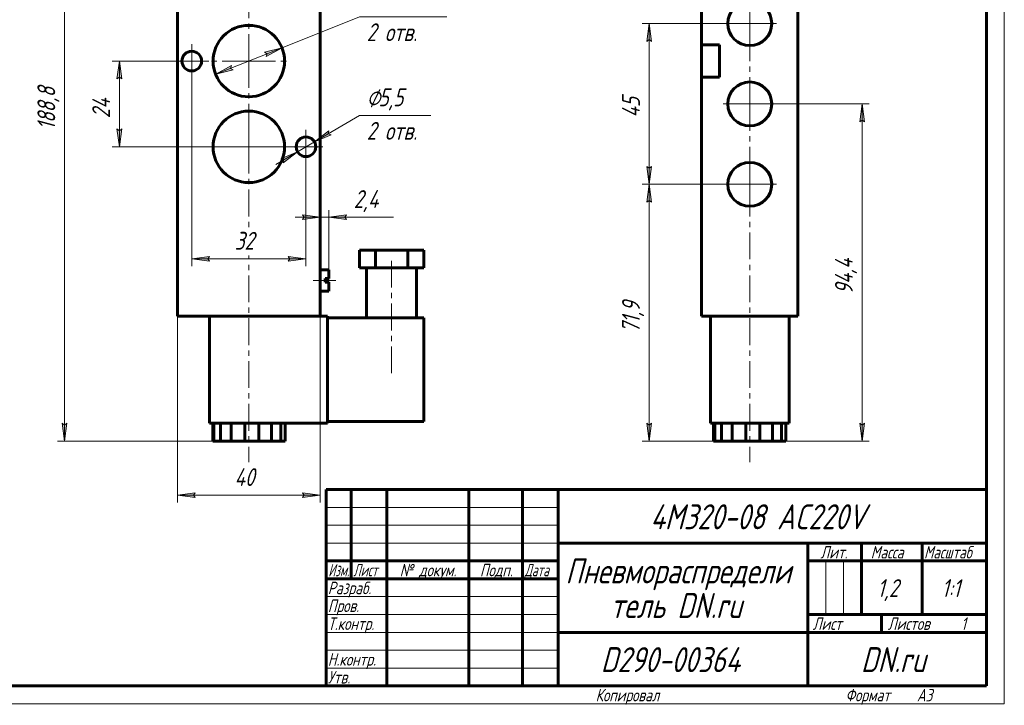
# Model space of a CAD drawing. Header units: millimetres. Extents: x 0 to 420, y 0 to 297.
# Tile 2 of 3: x 144 to 420, y 0 to 192. Entities that reach past the tile are written whole.
import ezdxf

# ---------------------------------------------------------------- set-up
doc = ezdxf.new("R2010")
doc.units = ezdxf.units.MM
for name, pattern in [('K5LT_AXLED', [12, 7.5, -1.5, 1.5, -1.5]), ('K5LT_BASIC', [0]), ('K5LT_THIN', [0])]:
    doc.linetypes.add(name, pattern=pattern)
doc.layers.add('Системный слой', color=7, linetype='Continuous')
doc.layers.add('Системный слой (1)', color=7, linetype='Continuous', true_color=0x6c6c6c)
doc.styles.add('KDIMTEXTSTYLE', font='txt', dxfattribs={"width": 0.96, "oblique": 15, "height": 5})
doc.styles.add('KTEXTSTYLE', font='txt', dxfattribs={"width": 0.96, "height": 5})
doc.dimstyles.new('KDIMSTYLE (1.00)', dxfattribs={"dimtxt": 5, "dimasz": 1, "dimexe": 2, "dimexo": 0, "dimgap": 1, "dimtad": 1, "dimtxsty": 'KDIMTEXTSTYLE', "dimsah": 1, "dimcen": 0, "dimdle": 1, "dimadec": 0, "dimazin": 0, "dimtfac": 0.667, "dimtmove": 0, "dimatfit": 3, "dimfxl": 1, "dimtvp": 1, "dimtolj": 1, "dimtzin": 0, "dimarcsym": 0})

# ---------------------------------------------------------------- blocks, each defined once
blk = doc.blocks.new('U0')
at = {"layer": 'Системный слой (1)', "color": 30, "linetype": 'K5LT_AXLED', "lineweight": 18, "true_color": 0xff8000}
for q in [(348.7, 153.58), (340.55, 145.43), (356.85, 145.43), (348.7, 137.28)]:
    blk.add_line((348.7, 145.43), q, dxfattribs=at)
blk = doc.blocks.new('U1')
at = {"layer": 'Системный слой (1)', "color": 30, "linetype": 'K5LT_AXLED', "lineweight": 18, "true_color": 0xff8000}
for q in [(348.7, 268.26), (340.55, 167.93), (356.85, 167.93), (348.7, 67.63)]:
    blk.add_line((348.7, 167.93), q, dxfattribs=at)
blk = doc.blocks.new('U2')
at = {"layer": 'Системный слой (1)', "color": 30, "linetype": 'K5LT_AXLED', "lineweight": 18, "true_color": 0xff8000}
for q in [(348.7, 198.58), (340.55, 190.43), (356.85, 190.43), (348.7, 182.28)]:
    blk.add_line((348.7, 190.43), q, dxfattribs=at)
blk = doc.blocks.new('D0')
at = {"layer": 'Системный слой (1)'}
for points in [[(321.16, 140.43), (320.51, 145.43), (319.85, 140.43), (320.51, 140.93)], [(320.51, 73.53), (321.16, 78.53), (320.51, 78.03), (319.85, 78.53)]]:
    blk.add_hatch(color=7, dxfattribs=at).paths.add_polyline_path(points)
at = {"layer": 'Системный слой (1)', "color": 7, "linetype": 'K5LT_THIN', "lineweight": 18, "true_color": 0xffffff}
for p, q in [((348.7, 145.43), (318.51, 145.43)), ((319.85, 140.43), (320.51, 145.43)), ((320.51, 145.43), (321.16, 140.43)), ((320.51, 140.93), (319.85, 140.43)), ((321.16, 140.43), (320.51, 140.93)), ((320.51, 73.53), (319.85, 78.53)), ((319.85, 78.53), (320.51, 78.03)), ((320.51, 78.03), (321.16, 78.53)), ((321.16, 78.53), (320.51, 73.53)), ((347.57, 73.53), (318.51, 73.53))]:
    blk.add_line(p, q, dxfattribs=at)
blk.add_wipeout([(319.51, 103.81), (312.12, 103.81), (312.12, 114.7), (319.51, 114.7)]).dxf.layer = 'Системный слой (1)'
blk.add_line((320.51, 73.53), (320.51, 145.43), dxfattribs=at)
at = {"layer": 'Системный слой (1)', "color": 7, "insert": (312.92, 103.81), "char_height": 5, "attachment_point": 1, "rotation": 90, "style": 'KTEXTSTYLE'}
blk.add_mtext('\\fArial|b0|c204|p34;\\H5.0;\\W1.000;\\Q15;\\fGOST Type AU|b0|i0|c204|p34;\\Q15;\\W0.960;71,9', dxfattribs=at)
blk = doc.blocks.new('KDIMARROW_01')
at = {"layer": 'Системный слой'}
blk.add_hatch(color=0, dxfattribs=at).paths.add_polyline_path([(-5, -0.66), (0, 0), (-5, 0.66), (-4.5, 0)])
at = {"layer": 'Системный слой', "color": 0, "linetype": 'K5LT_THIN', "lineweight": 18}
for p, q in [((-4.5, 0), (-5, 0.66)), ((-5, 0.66), (0, 0)), ((0, 0), (-5, -0.66)), ((-5, -0.66), (-4.5, 0))]:
    blk.add_line(p, q, dxfattribs=at)
at = {"layer": 'Системный слой (1)', "color": 0, "linetype": 'K5LT_THIN', "lineweight": 18}
blk.add_line((208.37, 167.93), (207.37, 167.93), dxfattribs=at)
blk = doc.blocks.new('D1')
at = {"layer": 'Системный слой (1)'}
for points in [[(321.16, 185.43), (320.51, 190.43), (319.85, 185.43), (320.51, 185.93)], [(320.51, 145.43), (321.16, 150.43), (320.51, 149.93), (319.85, 150.43)]]:
    blk.add_hatch(color=7, dxfattribs=at).paths.add_polyline_path(points)
at = {"layer": 'Системный слой (1)', "color": 7, "linetype": 'K5LT_THIN', "lineweight": 18, "true_color": 0xffffff}
for p, q in [((348.7, 190.43), (318.51, 190.43)), ((319.85, 185.43), (320.51, 190.43)), ((320.51, 190.43), (321.16, 185.43)), ((320.51, 185.93), (319.85, 185.43)), ((321.16, 185.43), (320.51, 185.93)), ((320.51, 145.43), (319.85, 150.43)), ((319.85, 150.43), (320.51, 149.93)), ((320.51, 149.93), (321.16, 150.43)), ((321.16, 150.43), (320.51, 145.43)), ((348.7, 145.43), (318.51, 145.43))]:
    blk.add_line(p, q, dxfattribs=at)
blk.add_wipeout([(319.51, 164.11), (312.12, 164.11), (312.12, 171.44), (319.51, 171.44)]).dxf.layer = 'Системный слой (1)'
blk.add_line((320.51, 145.43), (320.51, 190.43), dxfattribs=at)
at = {"layer": 'Системный слой (1)', "color": 7, "insert": (312.92, 164.11), "char_height": 5, "attachment_point": 1, "rotation": 90, "style": 'KTEXTSTYLE'}
blk.add_mtext('\\fArial|b0|c204|p34;\\H5.0;\\W1.000;\\Q15;\\fGOST Type AU|b0|i0|c204|p34;\\Q15;\\W0.960;45', dxfattribs=at)
blk = doc.blocks.new('D2')
at = {"layer": 'Системный слой (1)'}
for points in [[(380.81, 162.93), (380.15, 167.93), (379.49, 162.93), (380.15, 163.43)], [(380.15, 73.53), (380.81, 78.53), (380.15, 78.03), (379.49, 78.53)]]:
    blk.add_hatch(color=7, dxfattribs=at).paths.add_polyline_path(points)
at = {"layer": 'Системный слой (1)', "color": 7, "linetype": 'K5LT_THIN', "lineweight": 18, "true_color": 0xffffff}
for p, q in [((348.7, 167.93), (382.15, 167.93)), ((379.49, 162.93), (380.15, 167.93)), ((380.15, 167.93), (380.81, 162.93)), ((380.15, 163.43), (379.49, 162.93)), ((380.81, 162.93), (380.15, 163.43)), ((380.15, 73.53), (379.49, 78.53)), ((379.49, 78.53), (380.15, 78.03)), ((380.15, 78.03), (380.81, 78.53)), ((380.81, 78.53), (380.15, 73.53)), ((351.53, 73.53), (382.15, 73.53))]:
    blk.add_line(p, q, dxfattribs=at)
blk.add_wipeout([(379.15, 114.66), (371.77, 114.66), (371.77, 126.31), (379.15, 126.31)]).dxf.layer = 'Системный слой (1)'
blk.add_line((380.15, 73.53), (380.15, 167.93), dxfattribs=at)
at = {"layer": 'Системный слой (1)', "color": 7, "insert": (372.56, 114.66), "char_height": 5, "attachment_point": 1, "rotation": 90, "style": 'KTEXTSTYLE'}
blk.add_mtext('\\fArial|b0|c204|p34;\\H5.0;\\W1.000;\\Q15;\\fGOST Type AU|b0|i0|c204|p34;\\Q15;\\W0.960;94,4', dxfattribs=at)
blk = doc.blocks.new('U4')
at = {"layer": 'Системный слой (1)', "color": 30, "linetype": 'K5LT_AXLED', "lineweight": 18, "true_color": 0xff8000}
for q in [(192.37, 184.68), (187.62, 179.93), (197.12, 179.93), (192.37, 175.18)]:
    blk.add_line((192.37, 179.93), q, dxfattribs=at)
blk = doc.blocks.new('U5')
at = {"layer": 'Системный слой (1)', "color": 30, "linetype": 'K5LT_AXLED', "lineweight": 18, "true_color": 0xff8000}
for q in [(208.37, 167.93), (196.37, 155.93), (220.37, 155.93), (208.37, 143.93)]:
    blk.add_line((208.37, 155.93), q, dxfattribs=at)
blk = doc.blocks.new('U6')
at = {"layer": 'Системный слой (1)', "color": 30, "linetype": 'K5LT_AXLED', "lineweight": 18, "true_color": 0xff8000}
for q in [(208.37, 268.26), (196.37, 179.93), (220.37, 179.93), (208.37, 67.63)]:
    blk.add_line((208.37, 179.93), q, dxfattribs=at)
blk = doc.blocks.new('U7')
at = {"layer": 'Системный слой (1)', "color": 30, "linetype": 'K5LT_AXLED', "lineweight": 18, "true_color": 0xff8000}
for q in [(224.37, 160.68), (219.62, 155.93), (229.12, 155.93), (224.37, 151.18)]:
    blk.add_line((224.37, 155.93), q, dxfattribs=at)
blk = doc.blocks.new('D5')
at = {"layer": 'Системный слой (1)'}
for points in [[(196.87, 124.53), (197.37, 125.19), (192.37, 124.53), (197.37, 123.87)], [(224.37, 124.53), (219.37, 125.19), (219.87, 124.53), (219.37, 123.87)]]:
    blk.add_hatch(color=7, dxfattribs=at).paths.add_polyline_path(points)
at = {"layer": 'Системный слой (1)', "color": 7, "linetype": 'K5LT_THIN', "lineweight": 18, "true_color": 0xffffff}
for p, q in [((192.37, 179.93), (192.37, 122.53)), ((224.37, 155.93), (224.37, 122.53)), ((192.37, 124.53), (197.37, 125.19)), ((197.37, 123.87), (192.37, 124.53)), ((197.37, 125.19), (196.87, 124.53)), ((196.87, 124.53), (197.37, 123.87)), ((219.87, 124.53), (219.37, 125.19)), ((219.37, 125.19), (224.37, 124.53)), ((224.37, 124.53), (219.37, 123.87)), ((219.37, 123.87), (219.87, 124.53))]:
    blk.add_line(p, q, dxfattribs=at)
blk.add_wipeout([(204.42, 125.53), (204.42, 132.91), (212, 132.91), (212, 125.53)]).dxf.layer = 'Системный слой (1)'
blk.add_line((192.37, 124.53), (224.37, 124.53), dxfattribs=at)
at = {"layer": 'Системный слой (1)', "color": 7, "insert": (204.42, 132.12), "char_height": 5, "attachment_point": 1, "style": 'KTEXTSTYLE'}
blk.add_mtext('\\fArial|b0|c204|p34;\\H5.0;\\W1.000;\\Q15;\\fGOST Type AU|b0|i0|c204|p34;\\Q15;\\W0.960;32', dxfattribs=at)
blk = doc.blocks.new('D6')
at = {"layer": 'Системный слой (1)'}
for points in [[(172.75, 174.93), (172.09, 179.93), (171.43, 174.93), (172.09, 175.43)], [(172.09, 155.93), (172.75, 160.93), (172.09, 160.43), (171.43, 160.93)]]:
    blk.add_hatch(color=7, dxfattribs=at).paths.add_polyline_path(points)
at = {"layer": 'Системный слой (1)', "color": 7, "linetype": 'K5LT_THIN', "lineweight": 18, "true_color": 0xffffff}
for p, q in [((192.37, 179.93), (170.09, 179.93)), ((171.43, 174.93), (172.09, 179.93)), ((172.09, 179.93), (172.75, 174.93)), ((172.09, 175.43), (171.43, 174.93)), ((172.75, 174.93), (172.09, 175.43)), ((172.09, 155.93), (171.43, 160.93)), ((171.43, 160.93), (172.09, 160.43)), ((172.09, 160.43), (172.75, 160.93)), ((172.75, 160.93), (172.09, 155.93)), ((224.37, 155.93), (170.09, 155.93))]:
    blk.add_line(p, q, dxfattribs=at)
blk.add_wipeout([(171.09, 163.91), (163.71, 163.91), (163.71, 171.63), (171.09, 171.63)]).dxf.layer = 'Системный слой (1)'
blk.add_line((172.09, 155.93), (172.09, 179.93), dxfattribs=at)
at = {"layer": 'Системный слой (1)', "color": 7, "insert": (164.5, 163.91), "char_height": 5, "attachment_point": 1, "rotation": 90, "style": 'KTEXTSTYLE'}
blk.add_mtext('\\fArial|b0|c204|p34;\\H5.0;\\W1.000;\\Q15;\\fGOST Type AU|b0|i0|c204|p34;\\Q15;\\W0.960;24', dxfattribs=at)
blk = doc.blocks.new('D7')
at = {"layer": 'Системный слой (1)'}
for points in [[(188.37, 58.38), (193.37, 59.04), (192.87, 58.38), (193.37, 57.72)], [(223.37, 57.72), (228.37, 58.38), (223.37, 59.04), (223.87, 58.38)]]:
    blk.add_hatch(color=7, dxfattribs=at).paths.add_polyline_path(points)
at = {"layer": 'Системный слой (1)', "color": 7, "linetype": 'K5LT_THIN', "lineweight": 18, "true_color": 0xffffff}
for p, q in [((188.37, 108.53), (188.37, 56.38)), ((228.37, 108.53), (228.37, 56.38)), ((188.37, 58.38), (193.37, 59.04)), ((193.37, 57.72), (188.37, 58.38)), ((193.37, 59.04), (192.87, 58.38)), ((192.87, 58.38), (193.37, 57.72)), ((223.87, 58.38), (223.37, 59.04)), ((223.37, 59.04), (228.37, 58.38)), ((228.37, 58.38), (223.37, 57.72)), ((223.37, 57.72), (223.87, 58.38))]:
    blk.add_line(p, q, dxfattribs=at)
blk.add_wipeout([(204.35, 59.38), (204.35, 66.76), (212.07, 66.76), (212.07, 59.38)]).dxf.layer = 'Системный слой (1)'
blk.add_line((188.37, 58.38), (228.37, 58.38), dxfattribs=at)
at = {"layer": 'Системный слой (1)', "color": 7, "insert": (204.35, 65.97), "char_height": 5, "attachment_point": 1, "style": 'KTEXTSTYLE'}
blk.add_mtext('\\fArial|b0|c204|p34;\\H5.0;\\W1.000;\\Q15;\\fGOST Type AU|b0|i0|c204|p34;\\Q15;\\W0.960;40', dxfattribs=at)
blk = doc.blocks.new('D8')
at = {"layer": 'Системный слой (1)'}
for points in [[(157.39, 257.33), (156.73, 262.33), (156.07, 257.33), (156.73, 257.83)], [(156.73, 73.53), (157.39, 78.53), (156.73, 78.03), (156.07, 78.53)]]:
    blk.add_hatch(color=7, dxfattribs=at).paths.add_polyline_path(points)
at = {"layer": 'Системный слой (1)', "color": 7, "linetype": 'K5LT_THIN', "lineweight": 18, "true_color": 0xffffff}
for p, q in [((207.23, 262.33), (154.73, 262.33)), ((156.07, 257.33), (156.73, 262.33)), ((156.73, 262.33), (157.39, 257.33)), ((156.73, 257.83), (156.07, 257.33)), ((157.39, 257.33), (156.73, 257.83)), ((156.73, 73.53), (156.07, 78.53)), ((156.07, 78.53), (156.73, 78.03)), ((156.73, 78.03), (157.39, 78.53)), ((157.39, 78.53), (156.73, 73.53)), ((209.21, 73.53), (154.73, 73.53))]:
    blk.add_line(p, q, dxfattribs=at)
blk.add_wipeout([(155.73, 160.67), (148.35, 160.67), (148.35, 174.61), (155.73, 174.61)]).dxf.layer = 'Системный слой (1)'
blk.add_line((156.73, 262.33), (156.73, 73.53), dxfattribs=at)
at = {"layer": 'Системный слой (1)', "color": 7, "insert": (149.14, 160.67), "char_height": 5, "attachment_point": 1, "rotation": 90, "style": 'KTEXTSTYLE'}
blk.add_mtext('\\fArial|b0|c204|p34;\\H5.0;\\W1.000;\\Q15;\\fGOST Type AU|b0|i0|c204|p34;\\Q15;\\W0.960;188,8', dxfattribs=at)
blk = doc.blocks.new('D9')
at = {"layer": 'Системный слой (1)'}
for points in [[(228.37, 136.21), (223.37, 136.87), (223.87, 136.21), (223.37, 135.55)], [(235.27, 136.21), (235.77, 136.87), (230.77, 136.21), (235.77, 135.55)]]:
    blk.add_hatch(color=7, dxfattribs=at).paths.add_polyline_path(points)
at = {"layer": 'Системный слой (1)', "color": 7, "linetype": 'K5LT_THIN', "lineweight": 18, "true_color": 0xffffff}
for p, q in [((228.37, 115.53), (228.37, 138.21)), ((230.77, 115.53), (230.77, 138.21)), ((228.37, 136.21), (221.37, 136.21)), ((228.37, 136.21), (223.37, 136.87)), ((223.37, 136.87), (223.87, 136.21)), ((223.87, 136.21), (223.37, 135.55)), ((223.37, 135.55), (228.37, 136.21)), ((228.37, 136.21), (230.77, 136.21)), ((235.77, 136.87), (230.77, 136.21)), ((230.77, 136.21), (235.77, 135.55)), ((230.77, 136.21), (235.76, 136.21)), ((235.27, 136.21), (235.77, 136.87)), ((235.77, 135.55), (235.27, 136.21))]:
    blk.add_line(p, q, dxfattribs=at)
blk.add_wipeout([(237.76, 137.21), (237.76, 144.59), (246.49, 144.59), (246.49, 137.21)]).dxf.layer = 'Системный слой (1)'
for p, q in [((230.77, 136.21), (237.77, 136.21)), ((235.76, 136.21), (248.86, 136.21))]:
    blk.add_line(p, q, dxfattribs=at)
at = {"layer": 'Системный слой (1)', "color": 7, "insert": (237.76, 143.8), "char_height": 5, "attachment_point": 1, "style": 'KTEXTSTYLE'}
blk.add_mtext('\\fArial|b0|c204|p34;\\H5.0;\\W1.000;\\Q15;\\fGOST Type AU|b0|i0|c204|p34;\\Q15;\\W0.960;2,4', dxfattribs=at)
blk = doc.blocks.new('D10')
at = {"layer": 'Системный слой (1)'}
for points in [[(230.63, 159.58), (231.39, 159.27), (226.74, 157.31), (230.73, 160.4)], [(218.01, 151.45), (221.99, 154.54), (217.34, 152.59), (218.11, 152.27)]]:
    blk.add_hatch(color=7, dxfattribs=at).paths.add_polyline_path(points)
at = {"layer": 'Системный слой (1)', "color": 7, "linetype": 'K5LT_THIN', "lineweight": 18, "true_color": 0xffffff}
for p, q in [((226.74, 157.31), (239.38, 164.69)), ((226.74, 157.31), (232.79, 160.84)), ((230.73, 160.4), (226.74, 157.31)), ((230.63, 159.58), (230.73, 160.4)), ((221.99, 154.54), (226.74, 157.31)), ((226.74, 157.31), (231.39, 159.27)), ((231.39, 159.27), (230.63, 159.58)), ((221.99, 154.54), (215.95, 151.01)), ((221.99, 154.54), (217.34, 152.59)), ((218.01, 151.45), (221.99, 154.54)), ((217.34, 152.59), (218.11, 152.27)), ((218.11, 152.27), (218.01, 151.45))]:
    blk.add_line(p, q, dxfattribs=at)
blk.add_wipeout([(241.38, 156.31), (241.38, 173.07), (256.75, 173.07), (256.75, 156.31)]).dxf.layer = 'Системный слой (1)'
blk.add_line((239.38, 164.69), (259.39, 164.69), dxfattribs=at)
at = {"layer": 'Системный слой (1)', "color": 7, "char_height": 5, "attachment_point": 1, "style": 'KTEXTSTYLE'}
for s, insert in [('\\fArial|b0|c204|p34;\\H5.0;\\W1.000;\\Q15;\\fGOST Type AU|b0|i0|c204|p34;\\Q15;\\W0.960;⌀', (241.38, 172.28)), ('\\fArial|b0|c204|p34;\\H5.0;\\W1.000;\\Q15;\\fGOST Type AU|b0|i0|c204|p34;\\Q15;\\W0.960;5,5', (244.69, 172.28)), ('\\fArial|b0|c204|p34;\\H5.0;\\W1.000;\\Q15;\\fGOST Type AU|b0|i0|c204|p34;\\Q15;\\W0.960;2 отв.', (241.38, 162.89))]:
    blk.add_mtext(s, dxfattribs=dict(at, insert=insert))
blk = doc.blocks.new('D11')
at = {"layer": 'Системный слой (1)'}
for points in [[(213.26, 181.17), (217.66, 183.63), (212.77, 182.39), (213.48, 181.97)], [(203.97, 177.46), (203.26, 177.89), (203.48, 178.69), (199.08, 176.22)]]:
    blk.add_hatch(color=7, dxfattribs=at).paths.add_polyline_path(points)
at = {"layer": 'Системный слой (1)', "color": 7, "linetype": 'K5LT_THIN', "lineweight": 18, "true_color": 0xffffff}
for p, q in [((217.66, 183.63), (239.37, 192.3)), ((199.08, 176.22), (217.66, 183.63)), ((212.77, 182.39), (217.66, 183.63)), ((213.48, 181.97), (212.77, 182.39)), ((217.66, 183.63), (213.26, 181.17)), ((213.26, 181.17), (213.48, 181.97)), ((199.08, 176.22), (203.48, 178.69)), ((203.97, 177.46), (199.08, 176.22)), ((203.48, 178.69), (203.26, 177.89)), ((203.26, 177.89), (203.97, 177.46))]:
    blk.add_line(p, q, dxfattribs=at)
blk.add_wipeout([(241.37, 183.92), (241.37, 200.68), (261.02, 200.68), (261.02, 183.92)]).dxf.layer = 'Системный слой (1)'
blk.add_line((239.37, 192.3), (263.84, 192.3), dxfattribs=at)
at = {"layer": 'Системный слой (1)', "color": 7, "char_height": 5, "attachment_point": 1, "style": 'KTEXTSTYLE'}
for s, insert in [('\\fArial|b0|c204|p34;\\H5.0;\\W1.000;\\Q15;\\fGOST Type AU|b0|i0|c204|p34;\\Q15;\\W0.960;⌀', (241.37, 199.89)), ('\\fArial|b0|c204|p34;\\H5.0;\\W1.000;\\Q15;\\fGOST Type AU|b0|i0|c204|p34;\\Q15;\\W0.960;20х1,4', (244.68, 199.89)), ('\\fArial|b0|c204|p34;\\H5.0;\\W1.000;\\Q15;\\fGOST Type AU|b0|i0|c204|p34;\\Q15;\\W0.960;2 отв.', (241.37, 190.5))]:
    blk.add_mtext(s, dxfattribs=dict(at, insert=insert))
blk = doc.blocks.new('U10')
at = {"color": 7, "linetype": 'K5LT_THIN', "lineweight": 18, "true_color": 0xffffff}
for p, q in [((420, 297), (420, 0)), ((230, 55), (295, 55)), ((230, 50), (295, 50)), ((230, 45), (295, 45)), ((369.96, 25), (369.96, 40)), ((374.98, 25), (374.98, 40)), ((230, 30), (295, 30)), ((230, 25), (295, 25)), ((230, 20), (295, 20)), ((230, 15), (295, 15)), ((230, 10), (295, 10)), ((420, 0), (0, 0))]:
    blk.add_line(p, q, dxfattribs=at)
at = {"color": 143, "linetype": 'K5LT_BASIC', "lineweight": 60, "true_color": 0x33acca}
for p, q in [((415, 292), (415, 5)), ((230, 60), (415, 60)), ((230, 5), (230, 60)), ((237, 35), (237, 60)), ((247, 5), (247, 60)), ((270, 5), (270, 60)), ((285, 5), (285, 60)), ((295, 5), (295, 60)), ((295, 45), (415, 45)), ((365, 5), (365, 45)), ((380, 25), (380, 45)), ((397, 25), (397, 45)), ((230, 40), (295, 40)), ((365, 40), (380, 40)), ((380, 40), (415, 40)), ((230, 35), (295, 35)), ((365, 25), (415, 25)), ((385.57, 20), (385.57, 25)), ((295, 20), (365, 20)), ((365, 20), (415, 20)), ((415, 5), (20, 5))]:
    blk.add_line(p, q, dxfattribs=at)
at = {"color": 7, "attachment_point": 1, "style": 'KTEXTSTYLE'}
for s, insert, char_height in [('\\fArial|b0|c204|p34;\\H5.0;\\W1.000;\\Q15;\\fGOST Type AU|b0|i0|c204|p34;\\Q15;\\W0.960;\\H7.00;4M320-08 AC220V', (320.85, 55.86), 7), ('\\fArial|b0|c204|p34;\\H5.0;\\W1.000;\\Q15;\\fGOST Type AU|b0|i0|c204|p34;\\Q15;\\W0.960;\\H3.50;Лит.', (368.47, 44.18), 3.5), ('\\fArial|b0|c204|p34;\\H5.0;\\W1.000;\\Q15;\\fGOST Type AU|b0|i0|c204|p34;\\Q15;\\W0.960;\\H3.50;Масса', (382.58, 44.18), 3.5), ('\\fArial|b0|c204|p34;\\H5.0;\\W1.000;\\Q15;\\fGOST Type AU|b0|i0|c204|p34;\\Q15;\\W0.926;\\H3.50;Масштаб', (397.52, 44.18), 3.5), ('\\fArial|b0|c204|p34;\\H5.0;\\W1.000;\\Q15;\\fGOST Type AU|b0|i0|c204|p34;\\Q15;\\W0.786;\\H3.50;Изм.', (230.62, 39.18), 3.5), ('\\fArial|b0|c204|p34;\\H5.0;\\W1.000;\\Q15;\\fGOST Type AU|b0|i0|c204|p34;\\Q15;\\W0.800;\\H3.50;Лист', (237.61, 39.18), 3.5), ('\\fArial|b0|c204|p34;\\H5.0;\\W1.000;\\Q15;\\fGOST Type AU|b0|i0|c204|p34;\\Q15;\\W0.960;\\H3.50;№ докум.', (250.63, 39.18), 3.5), ('\\fArial|b0|c204|p34;\\H5.0;\\W1.000;\\Q15;\\fGOST Type AU|b0|i0|c204|p34;\\Q15;\\W0.960;\\H3.50;Подп.', (273.1, 39.18), 3.5), ('\\fArial|b0|c204|p34;\\H5.0;\\W1.000;\\Q15;\\fGOST Type AU|b0|i0|c204|p34;\\Q15;\\W0.800;\\H3.50;Дата', (285.61, 39.18), 3.5), ('\\fArial|b0|c204|p34;\\H5.0;\\W1.000;\\Q15;\\fGOST Type AU|b0|i0|c204|p34;\\Q15;\\W0.960;\\H7.00;Пневмораспредели', (297.06, 40.69), 7), ('\\fArial|b0|c204|p34;\\H5.0;\\W1.000;\\Q15;\\fGOST Type AU|b0|i0|c204|p34;\\Q15;\\W0.960;\\H3.50;Разраб.', (230.5, 34.18), 3.5), ('\\fArial|b0|c204|p34;\\H5.0;\\W1.000;\\Q15;\\fGOST Type AU|b0|i0|c204|p34;\\Q15;\\W0.960;1,2', (384.42, 34.9), 5), ('\\fArial|b0|c204|p34;\\H5.0;\\W1.000;\\Q15;\\fGOST Type AU|b0|i0|c204|p34;\\Q15;\\W0.960;{\\c16737820;1:1}', (402.44, 34.9), 5), ('\\fArial|b0|c204|p34;\\H5.0;\\W1.000;\\Q15;\\fGOST Type AU|b0|i0|c204|p34;\\Q15;\\W0.960;\\H7.00;тель DN.ru', (309.65, 31.02), 7), ('\\fArial|b0|c204|p34;\\H5.0;\\W1.000;\\Q15;\\fGOST Type AU|b0|i0|c204|p34;\\Q15;\\W0.960;\\H3.50;Пров.', (230.5, 29.18), 3.5), ('\\fArial|b0|c204|p34;\\H5.0;\\W1.000;\\Q15;\\fGOST Type AU|b0|i0|c204|p34;\\Q15;\\W0.960;\\H3.50;Т.контр.', (230.5, 24.18), 3.5), ('\\fArial|b0|c204|p34;\\H5.0;\\W1.000;\\Q15;\\fGOST Type AU|b0|i0|c204|p34;\\Q15;\\W0.960;\\H3.50;Лист', (366.32, 24.18), 3.5), ('\\fArial|b0|c204|p34;\\H5.0;\\W1.000;\\Q15;\\fGOST Type AU|b0|i0|c204|p34;\\Q15;\\W0.960;\\H3.50;Листов', (387.36, 24.18), 3.5), ('\\fArial|b0|c204|p34;\\H5.0;\\W1.000;\\Q15;\\fGOST Type AU|b0|i0|c204|p34;\\Q15;\\W0.960;\\H3.50;1', (407.91, 24.18), 3.5), ('\\fArial|b0|c204|p34;\\H5.0;\\W1.000;\\Q15;\\fGOST Type AU|b0|i0|c204|p34;\\Q15;\\W0.960;\\H3.50;Н.контр.', (230.5, 14.18), 3.5), ('\\fArial|b0|c204|p34;\\H5.0;\\W1.000;\\Q15;\\fGOST Type AU|b0|i0|c204|p34;\\Q15;\\W0.960;\\H7.00;D290-00364', (306.96, 15.86), 7), ('\\fArial|b0|c204|p34;\\H5.0;\\W1.000;\\Q15;\\fGOST Type AU|b0|i0|c204|p34;\\Q15;\\W0.960;\\H7.00;DN.ru', (379.84, 15.86), 7), ('\\fArial|b0|c204|p34;\\H5.0;\\W1.000;\\Q15;\\fGOST Type AU|b0|i0|c204|p34;\\Q15;\\W0.960;\\H3.50;Утв.', (230.5, 9.18), 3.5), ('\\fArial|b0|c204|p34;\\H5.0;\\W1.000;\\Q15;\\fGOST Type AU|b0|i0|c204|p34;\\Q15;\\W0.960;\\H3.50;Копировал', (305.5, 4.18), 3.5), ('\\fArial|b0|c204|p34;\\H5.0;\\W1.000;\\Q15;\\fGOST Type AU|b0|i0|c204|p34;\\Q15;\\W0.960;\\H3.50;Формат', (375.5, 4.18), 3.5), ('\\fArial|b0|c204|p34;\\H5.0;\\W1.000;\\Q15;\\fGOST Type AU|b0|i0|c204|p34;\\Q15;\\W0.960;\\H3.50;A3', (395.5, 4.18), 3.5)]:
    blk.add_mtext(s, dxfattribs=dict(at, insert=insert, char_height=char_height))

msp = doc.modelspace()

# ---------------------------------------------------------------- linework, layer by layer
at = {"layer": 'Системный слой (1)', "color": 143, "linetype": 'K5LT_BASIC', "lineweight": 60, "true_color": 0x33acca}
for p, q in [((188.368, 227.328), (188.368, 108.528)), ((228.368, 227.328), (228.368, 108.528)), ((335.204, 227.328), (335.204, 184.428)), ((362.204, 227.328), (362.204, 108.528)), ((335.204, 184.428), (335.204, 175.428)), ((340.204, 184.428), (335.204, 184.428)), ((340.204, 184.428), (340.204, 175.428)), ((335.204, 175.428), (335.204, 108.528)), ((335.204, 175.428), (340.204, 175.428)), ((239.368, 122.028), (239.368, 127.028)), ((243.868, 127.028), (239.368, 127.028)), ((243.868, 122.028), (243.868, 127.028)), ((252.868, 127.028), (243.868, 127.028)), ((252.868, 122.028), (252.868, 127.028)), ((257.368, 127.028), (252.868, 127.028)), ((257.368, 122.028), (257.368, 127.028)), ((228.368, 121.528), (230.768, 121.528)), ((230.768, 119.028), (230.768, 121.528)), ((243.868, 122.028), (239.368, 122.028)), ((241.368, 108.028), (241.368, 122.028)), ((252.868, 122.028), (243.868, 122.028)), ((257.368, 122.028), (252.868, 122.028)), ((255.368, 108.028), (255.368, 122.028)), ((229.768, 119.028), (230.768, 119.028)), ((229.768, 118.028), (229.768, 119.028)), ((229.768, 118.028), (230.768, 118.028)), ((230.768, 115.528), (230.768, 118.028)), ((228.368, 115.528), (230.768, 115.528)), ((228.368, 108.528), (188.368, 108.528)), ((197.368, 108.528), (197.368, 78.528)), ((228.368, 108.528), (230.368, 108.528)), ((230.368, 108.528), (230.368, 78.528)), ((230.368, 108.028), (257.368, 108.028)), ((257.368, 79.028), (257.368, 108.028)), ((362.204, 108.528), (335.204, 108.528)), ((337.704, 108.528), (337.704, 78.528)), ((359.704, 108.528), (359.704, 78.528)), ((197.368, 78.528), (230.368, 78.528)), ((198.236, 78.528), (198.236, 73.528)), ((198.572, 78.528), (198.572, 73.528)), ((200.4, 78.528), (200.4, 73.528)), ((203.44, 78.528), (203.44, 73.528)), ((207.231, 78.528), (207.231, 73.528)), ((211.195, 78.528), (211.195, 73.528)), ((214.729, 78.528), (214.729, 73.528)), ((217.294, 78.528), (217.294, 73.528)), ((218.501, 78.528), (218.501, 73.528)), ((230.368, 79.028), (257.368, 79.028)), ((337.704, 78.528), (359.704, 78.528)), ((338.572, 78.528), (338.572, 73.528)), ((338.908, 78.528), (338.908, 73.528)), ((340.735, 78.528), (340.735, 73.528)), ((343.776, 78.528), (343.776, 73.528)), ((347.567, 78.528), (347.567, 73.528)), ((351.531, 78.528), (351.531, 73.528)), ((355.065, 78.528), (355.065, 73.528)), ((357.63, 78.528), (357.63, 73.528)), ((358.836, 78.528), (358.836, 73.528)), ((198.236, 73.528), (198.572, 73.528)), ((198.572, 73.528), (200.4, 73.528)), ((200.4, 73.528), (203.44, 73.528)), ((203.44, 73.528), (207.231, 73.528)), ((207.231, 73.528), (211.195, 73.528)), ((211.195, 73.528), (214.729, 73.528)), ((214.729, 73.528), (217.294, 73.528)), ((217.294, 73.528), (218.501, 73.528)), ((338.572, 73.528), (338.908, 73.528)), ((338.908, 73.528), (340.735, 73.528)), ((340.735, 73.528), (343.776, 73.528)), ((343.776, 73.528), (347.567, 73.528)), ((347.567, 73.528), (351.531, 73.528)), ((351.531, 73.528), (355.065, 73.528)), ((355.065, 73.528), (357.63, 73.528)), ((357.63, 73.528), (358.836, 73.528))]:
    msp.add_line(p, q, dxfattribs=at)
at = {"layer": 'Системный слой (1)', "color": 30, "linetype": 'K5LT_AXLED', "lineweight": 18, "true_color": 0xff8000}
for p, q in [((248.368, 124.028), (248.368, 91.528)), ((226.368, 118.528), (232.768, 118.528))]:
    msp.add_line(p, q, dxfattribs=at)
at = {"layer": 'Системный слой (1)', "color": 143, "linetype": 'K5LT_BASIC', "lineweight": 60, "true_color": 0x33acca}
for centre, radius in [((348.704, 190.428), 6.15), ((208.368, 179.928), 10), ((192.368, 179.928), 2.75), ((348.704, 167.928), 6.15), ((208.368, 155.928), 10), ((224.368, 155.928), 2.75), ((348.704, 145.428), 6.15)]:
    msp.add_circle(centre, radius, dxfattribs=at)

# ---------------------------------------------------------------- block references
at = {"layer": 'Системный слой (1)'}
for name in ['U6', 'U1', 'U2', 'U4', 'U5', 'U7', 'U0']:
    msp.add_blockref(name, (0, 0), dxfattribs=at)

# ---------------------------------------------------------------- next in the draw order: dimensions: what is measured, and where the dimension line sits
at = {"layer": 'Системный слой (1)', "color": 7}
for base, p1, p2, picture, middle in [((192.368, 124.528), (224.368, 155.928), (192.368, 179.928), 'D5', (208.368, 124.528)), ((188.368, 58.378), (228.368, 108.528), (188.368, 108.528), 'D7', (208.368, 58.378))]:
    dim = msp.add_linear_dim(base=base, p1=p1, p2=p2, dimstyle='KDIMSTYLE (1.00)', override={"dimexo": 0, "dimpost": '\\fGOST Type AU|b0|c204|p34;\\H5.0;\\W0.960;\\Q15;<>', "dimblk1": 'KDIMARROW_01', "dimblk2": 'KDIMARROW_01', "dimse1": 0, "dimse2": 0, "dimclrt": 7, "dimtol": 1, "dimtp": 0, "dimtm": 0, "dimtdec": 5, "dimtolj": 1}, dxfattribs=at)
    dim.commit()
    dim.dimension.update_dxf_attribs({"geometry": picture, "text_midpoint": middle, "dimtype": 160})
dim = msp.add_linear_dim(base=(320.506, 73.528), p1=(348.704, 145.428), p2=(347.567, 73.528), angle=90, dimstyle='KDIMSTYLE (1.00)', override={"dimexo": 0, "dimpost": '\\fGOST Type AU|b0|c204|p34;\\H5.0;\\W0.960;\\Q15;<>', "dimblk1": 'KDIMARROW_01', "dimblk2": 'KDIMARROW_01', "dimse1": 0, "dimse2": 0, "dimclrt": 7, "dimtol": 1, "dimtp": 0, "dimtm": 0, "dimtdec": 5, "dimtolj": 1}, dxfattribs=at)
dim.commit()
dim.dimension.update_dxf_attribs({"geometry": 'D0', "text_midpoint": (320.506, 109.478), "dimtype": 160})

# ---------------------------------------------------------------- next in the draw order: dimensions: what is measured, and where the dimension line sits
for base, p1, p2, angle, override, picture, middle in [((320.506, 145.428), (348.704, 190.428), (348.704, 145.428), 90, {"dimexo": 0, "dimpost": '\\fGOST Type AU|b0|c204|p34;\\H5.0;\\W0.960;\\Q15;<>', "dimblk1": 'KDIMARROW_01', "dimblk2": 'KDIMARROW_01', "dimse1": 0, "dimse2": 0, "dimclrt": 7, "dimtol": 1, "dimtp": 0, "dimtm": 0, "dimtdec": 5, "dimtolj": 1}, 'D1', (320.506, 167.928)), ((172.091, 155.928), (192.368, 179.928), (224.368, 155.928), 90, {"dimexo": 0, "dimpost": '\\fGOST Type AU|b0|c204|p34;\\H5.0;\\W0.960;\\Q15;<>', "dimblk1": 'KDIMARROW_01', "dimblk2": 'KDIMARROW_01', "dimse1": 0, "dimse2": 0, "dimclrt": 7, "dimtol": 1, "dimtp": 0, "dimtm": 0, "dimtdec": 5, "dimtolj": 1}, 'D6', (172.091, 167.928)), ((228.368, 136.213), (230.768, 115.528), (228.368, 115.528), 180, {"dimexo": 0, "dimtoh": 1, "dimpost": '\\fGOST Type AU|b0|c204|p34;\\H5.0;\\W0.960;\\Q15;<>', "dimblk1": 'KDIMARROW_01', "dimblk2": 'KDIMARROW_01', "dimse1": 0, "dimse2": 0, "dimclrt": 7, "dimtol": 1, "dimtp": 0, "dimtm": 0, "dimtdec": 5, "dimtmove": 1, "dimtolj": 1}, 'D9', (242.308, 136.213))]:
    dim = msp.add_linear_dim(base=base, p1=p1, p2=p2, angle=angle, dimstyle='KDIMSTYLE (1.00)', override=override, dxfattribs=at)
    dim.commit()
    dim.dimension.update_dxf_attribs({"geometry": picture, "text_midpoint": middle, "dimtype": 160})

# ---------------------------------------------------------------- next in the draw order: dimensions: what is measured, and where the dimension line sits
for base, p1, p2, picture, middle in [((156.73, 262.328), (209.213, 73.528), (207.231, 262.328), 'D8', (156.73, 167.928)), ((380.147, 73.528), (348.704, 167.928), (351.531, 73.528), 'D2', (380.147, 120.728))]:
    dim = msp.add_linear_dim(base=base, p1=p1, p2=p2, angle=90, dimstyle='KDIMSTYLE (1.00)', override={"dimexo": 0, "dimpost": '\\fGOST Type AU|b0|c204|p34;\\H5.0;\\W0.960;\\Q15;<>', "dimblk1": 'KDIMARROW_01', "dimblk2": 'KDIMARROW_01', "dimse1": 0, "dimse2": 0, "dimclrt": 7, "dimtol": 1, "dimtp": 0, "dimtm": 0, "dimtdec": 5, "dimtolj": 1}, dxfattribs=at)
    dim.commit()
    dim.dimension.update_dxf_attribs({"geometry": picture, "text_midpoint": middle, "dimtype": 160})
dim = msp.add_diameter_dim_2p(p1=(221.993, 154.542), p2=(226.743, 157.314), dimstyle='KDIMSTYLE (1.00)', override={"dimtih": 1, "dimtoh": 1, "dimpost": '\\fGOST Type AU|b0|c204|p34;\\H5.0;\\W0.960;\\Q15;<>\\X\\fGOST Type AU|b0|c204|p34;\\H5.0;\\W0.960;\\Q15;\\fGOST Type AU|b0|i0|c204|p34;\\Q15;2 отв.', "dimblk1": 'KDIMARROW_01', "dimblk2": 'KDIMARROW_01', "dimclrt": 7, "dimtol": 1, "dimtp": 0, "dimtm": 0, "dimtdec": 5, "dimtmove": 1, "dimatfit": 2, "dimtolj": 1}, dxfattribs=at)
dim.commit()
dim.dimension.update_dxf_attribs({"geometry": 'D10', "text_midpoint": (241.38, 164.689)})

# ---------------------------------------------------------------- next in the draw order: dimensions: what is measured, and where the dimension line sits
dim = msp.add_diameter_dim_2p(p1=(199.08, 176.222), p2=(217.656, 183.634), dimstyle='KDIMSTYLE (1.00)', override={"dimtih": 1, "dimtoh": 1, "dimpost": '\\fGOST Type AU|b0|c204|p34;\\H5.0;\\W0.960;\\Q15;<>\\fGOST Type AU|b0|c204|p34;\\H5.0;\\W0.960;\\Q15;\\fGOST Type AU|b0|i0|c204|p34;\\Q15;х1,4\\X\\fGOST Type AU|b0|c204|p34;\\H5.0;\\W0.960;\\Q15;\\fGOST Type AU|b0|i0|c204|p34;\\Q15;2 отв.', "dimblk1": 'KDIMARROW_01', "dimblk2": 'KDIMARROW_01', "dimclrt": 7, "dimtol": 1, "dimtp": 0, "dimtm": 0, "dimtdec": 5, "dimtmove": 1, "dimatfit": 2, "dimtolj": 1}, dxfattribs=at)
dim.commit()
dim.dimension.update_dxf_attribs({"geometry": 'D11', "text_midpoint": (241.368, 192.298)})

# ---------------------------------------------------------------- next in the draw order: block references
msp.add_blockref('U10', (0, 0))

doc.saveas('drawing.dxf')
